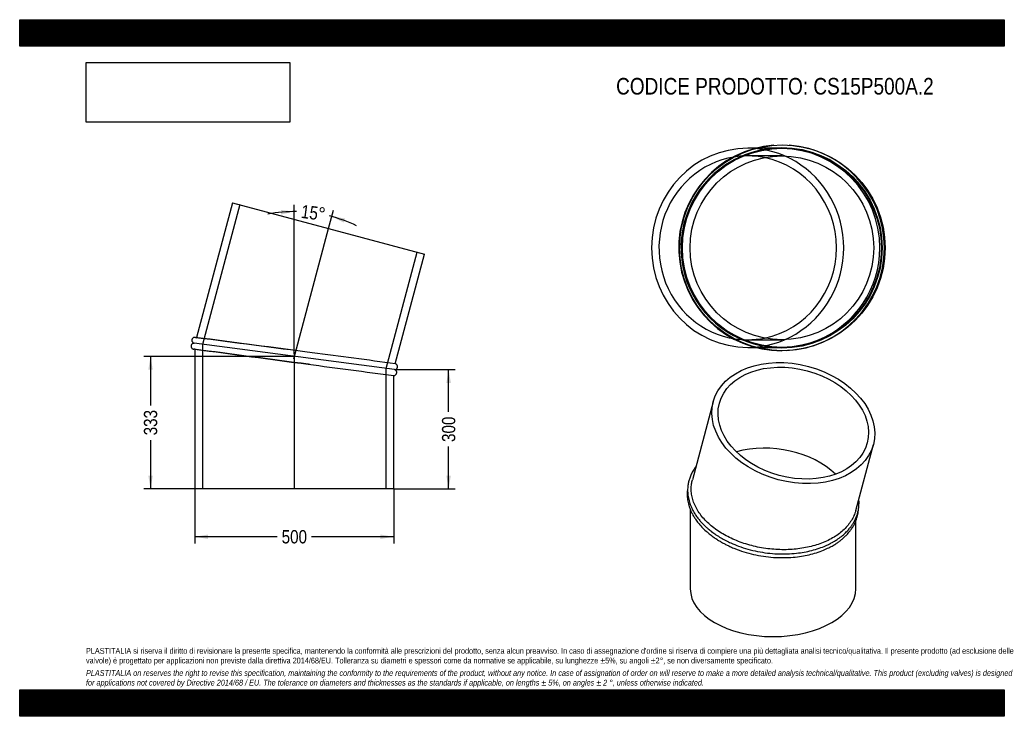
# Model space of a CAD drawing. Header units: millimetres. Extents: x 0 to 2475, y 0 to 1750.
import ezdxf
from ezdxf.enums import TextEntityAlignment as Align
from ezdxf.lldxf.tags import DXFTag

# ---------------------------------------------------------------- set-up
doc = ezdxf.new("R2010")
doc.units = ezdxf.units.MM
doc.header["$LTSCALE"] = 8.333333
doc.layers.add('Default', color=7, linetype='Continuous')
doc.layers.add('TUBO_X_GOMITO_15', color=7, linetype='Continuous')
doc.styles.add('SEACAD_Arial_Narrow', font='ARIALN.TTF')
tags = doc.linetypes.add('CENTER2', pattern=[28.575, 19.05, -3.175, 3.175, -3.175]).pattern_tags.tags
tags[10:11] = [DXFTag(74, 4), DXFTag(75, 0), DXFTag(340, '0'), DXFTag(46, 0.0), DXFTag(50, 0.0), DXFTag(44, 0.0), DXFTag(45, 0.0)]
tags[8:9] = [DXFTag(74, 4), DXFTag(75, 0), DXFTag(340, '0'), DXFTag(46, 0.0), DXFTag(50, 0.0), DXFTag(44, 0.0), DXFTag(45, 0.0)]
tags[6:7] = [DXFTag(74, 4), DXFTag(75, 0), DXFTag(340, '0'), DXFTag(46, 0.0), DXFTag(50, 0.0), DXFTag(44, 0.0), DXFTag(45, 0.0)]
tags[4:5] = [DXFTag(74, 4), DXFTag(75, 0), DXFTag(340, '0'), DXFTag(46, 0.0), DXFTag(50, 0.0), DXFTag(44, 0.0), DXFTag(45, 0.0)]
tags = doc.linetypes.add('HIDDEN2', pattern=[4.7625, 3.175, -1.5875]).pattern_tags.tags
tags[6:7] = [DXFTag(74, 4), DXFTag(75, 0), DXFTag(340, '0'), DXFTag(46, 0.0), DXFTag(50, 0.0), DXFTag(44, 0.0), DXFTag(45, 0.0)]
tags[4:5] = [DXFTag(74, 4), DXFTag(75, 0), DXFTag(340, '0'), DXFTag(46, 0.0), DXFTag(50, 0.0), DXFTag(44, 0.0), DXFTag(45, 0.0)]
doc.dimstyles.new('Plastitalia', dxfattribs={"dimtxt": 33.333333, "dimasz": 33.333333, "dimexe": 16.666667, "dimexo": 0, "dimgap": 8.333333, "dimtad": 0, "dimdec": 0, "dimtxsty": 'SEACAD_Arial_Narrow', "dimblk1": '_SE_FILLED', "dimblk2": '_SE_FILLED', "dimsah": 1, "dimcen": 16.666667, "dimadec": 0, "dimazin": 0, "dimtfac": 0.8, "dimtdec": 1, "dimtmove": 0, "dimatfit": 3, "dimfxl": 1, "dimtolj": 1, "dimarcsym": 0})
picture_1 = doc.add_image_def('image1.jpg', size_in_pixel=(4302, 1260))

# ---------------------------------------------------------------- blocks, each defined once
blk = doc.blocks.new('SEANNOT_GROUP')
at = {"layer": 'Default', "color": 7, "linetype": 'CENTER2'}
blk.add_line((690.3, 910.2), (690.3, 571.1), dxfattribs=at)
blk = doc.blocks.new('SEANNOT_GROUP1')
at = {"layer": 'Default', "color": 7, "linetype": 'CENTER2'}
blk.add_line((688.7, 898), (776.4, 1225.5), dxfattribs=at)
blk = doc.blocks.new('SE')
at = {"layer": 'TUBO_X_GOMITO_15', "color": 7, "linetype": 'Continuous'}
for p, q in [((535, 1290.3), (444.2, 951.5)), ((535, 1290.3), (1017.9, 1160.9)), ((944.2, 885.6), (1017.9, 1160.9)), ((942.2, 870.9), (438.3, 937.2)), ((942.2, 870.9), (438.3, 937.2)), ((440.3, 921.9), (440.3, 571.1)), ((940.3, 571.1), (940.3, 856.1)), ((940.3, 571.1), (440.3, 571.1))]:
    blk.add_line(p, q, dxfattribs=at)
at = {"layer": 'TUBO_X_GOMITO_15', "color": 7, "linetype": 'HIDDEN2'}
for p, q in [((553.4, 1285.4), (459.4, 934.4)), ((921.2, 873.6), (999.5, 1165.9)), ((444.2, 951.5), (444, 951)), ((440.3, 922.4), (440.3, 921.9)), ((459.4, 934.4), (459.4, 571.1)), ((921.2, 571.1), (921.2, 873.6))]:
    blk.add_line(p, q, dxfattribs=at)
at = {"layer": 'TUBO_X_GOMITO_15', "color": 7, "linetype": 'Continuous'}
for centre, radius, start, end in [((-10170.5, -80814.5), 82452.1, 82.399202, 82.605108), ((-7760.9, -62444.2), 63894.6, 82.367828, 82.627747), ((-15501.7, -123063.1), 125035, 82.442, 82.538482), ((17135.1, 124837.9), 125035, 262.458567, 262.558)]:
    blk.add_arc(centre, radius, start, end, dxfattribs=at)
at = {"layer": 'TUBO_X_GOMITO_15', "color": 7, "linetype": 'HIDDEN2'}
for centre, radius, start, end in [((-15501.7, -123063.1), 125035, 82.538482, 82.673127), ((17135.1, 124837.9), 125035, 262.326873, 262.458567), ((-11488, -90764), 92458.6, 82.406598, 82.409122)]:
    blk.add_arc(centre, radius, start, end, dxfattribs=at)
at = {"layer": 'TUBO_X_GOMITO_15', "color": 7, "linetype": 'Continuous'}
for points, knots in [([(441.7, 951.8), (441.1, 951.9), (440.2, 952), (438.6, 951.8), (437.1, 951.3), (435.5, 950.4), (434.2, 949.1), (433.2, 947.2), (432.8, 945.5), (432.8, 943.6), (433.1, 941.9), (434, 940.3), (435.2, 938.9), (436.7, 937.8), (437.7, 937.4), (438.3, 937.2)], [0, 0, 0, 0, 0.066583, 0.135204, 0.20371, 0.268486, 0.373403, 0.441037, 0.539844, 0.606445, 0.682048, 0.763299, 0.845992, 0.925968, 1, 1, 1, 1]), ([(438.3, 937.2), (437.8, 937.2), (436.8, 937.1), (435.2, 936.6), (433.8, 935.8), (432.5, 934.5), (431.4, 932.9), (430.8, 930.9), (430.8, 929.1), (431.2, 927.3), (431.9, 925.7), (433, 924.3), (434.5, 923.2), (436.1, 922.5), (437.2, 922.3), (437.8, 922.2)], [0, 0, 0, 0, 0.067614, 0.138208, 0.20859, 0.275138, 0.383613, 0.452873, 0.549682, 0.615301, 0.689644, 0.769217, 0.849817, 0.927427, 1, 1, 1, 1]), ([(940.2, 856.1), (940.3, 856.1), (940.8, 856.1), (942, 856.3), (943.4, 856.8), (945, 857.7), (946.3, 859), (947.3, 860.9), (947.8, 862.6), (947.8, 864.5), (947.4, 866.1), (946.6, 867.8), (945.4, 869.2), (943.8, 870.3), (942.8, 870.7), (942.2, 870.9)], [0, 0, 0, 0, 0.006976, 0.07998, 0.152861, 0.221773, 0.333389, 0.405342, 0.510459, 0.581313, 0.661744, 0.748184, 0.836158, 0.92124, 1, 1, 1, 1]), ([(942.2, 870.9), (942.8, 870.9), (943.8, 871), (945.3, 871.5), (946.7, 872.3), (948.1, 873.6), (949.1, 875.2), (949.7, 877.2), (949.8, 879), (949.4, 880.8), (948.7, 882.3), (947.5, 883.8), (946.1, 884.9), (944.9, 885.5), (944.2, 885.6), (944.1, 885.6)], [0, 0, 0, 0, 0.071931, 0.147033, 0.221908, 0.292706, 0.408107, 0.48179, 0.58478, 0.654588, 0.733679, 0.818332, 0.904079, 0.986645, 1, 1, 1, 1])]:
    blk.add_open_spline(points, degree=3, knots=knots, dxfattribs=at)
at = {"layer": 'TUBO_X_GOMITO_15', "color": 7, "linetype": 'HIDDEN2'}
for points in [[(441.7, 951.8), (442.5, 951.7), (443.3, 951.4), (444.2, 950.9)], [(440.4, 922.5), (439.5, 922.3), (438.6, 922.2), (437.8, 922.2)]]:
    blk.add_open_spline(points, degree=3, dxfattribs=at)
blk = doc.blocks.new('DMBLK5')
at = {"layer": 'Default', "linetype": 'Continuous'}
for points in [[(473.6, 445.5), (473.6, 456.6), (440.3, 451)], [(906.9, 445.5), (940.3, 451), (906.9, 456.6)]]:
    blk.add_hatch(color=7, dxfattribs=at).paths.add_polyline_path(points)
at = {"layer": 'Default', "color": 7, "linetype": 'Continuous'}
for p, q in [((440.3, 571.1), (440.3, 434.3)), ((940.3, 571.1), (940.3, 434.3)), ((646.8, 451), (440.3, 451)), ((940.3, 451), (733.8, 451))]:
    blk.add_line(p, q, dxfattribs=at)
at = {"layer": 'Default', "color": 7, "linetype": 'Continuous', "style": 'SEACAD_Arial_Narrow'}
blk.add_text('500', height=33.33, dxfattribs=at).set_placement((658.5, 467.7), align=Align.TOP_LEFT)
blk = doc.blocks.new('_SE_FILLED')
at = {"color": 0}
blk.add_line((0, 0), (-1, 0), dxfattribs=at)
blk.add_solid([(0, 0), (-1, -0.1665), (-1, 0.1665), (0, 0)], dxfattribs=at)
blk = doc.blocks.new('DMBLK6')
at = {"layer": 'Default', "linetype": 'Continuous'}
for points in [[(1083.8, 837.5), (1078.2, 870.9), (1072.6, 837.5)], [(1083.8, 604.5), (1072.6, 604.5), (1078.2, 571.1)]]:
    blk.add_hatch(color=7, dxfattribs=at).paths.add_polyline_path(points)
at = {"layer": 'Default', "color": 7, "linetype": 'Continuous'}
for p, q in [((942.2, 870.9), (1094.9, 870.9)), ((1078.2, 764.5), (1078.2, 870.9)), ((1078.2, 571.1), (1078.2, 677.5)), ((940.3, 571.1), (1094.9, 571.1))]:
    blk.add_line(p, q, dxfattribs=at)
at = {"layer": 'Default', "color": 7, "linetype": 'Continuous', "style": 'SEACAD_Arial_Narrow'}
blk.add_text('300', height=33.33, rotation=90, dxfattribs=at).set_placement((1061.5, 689.2), align=Align.TOP_LEFT)
blk = doc.blocks.new('SE1')
at = {"layer": 'TUBO_X_GOMITO_15', "color": 7, "linetype": 'Continuous'}
for p, q in [((1743.4, 790.4), (1690.8, 594)), ((2101.5, 516.9), (2145.9, 682.6)), ((1685.5, 519.9), (1685.5, 320.5)), ((2102.2, 320.5), (2102.2, 492))]:
    blk.add_line(p, q, dxfattribs=at)
for major_axis in [(-201.2, 53.9), (-185.9, 49.8)]:
    blk.add_ellipse((1944.6, 736.5), major_axis=major_axis, ratio=0.707107, dxfattribs=at)
for centre, major_axis, ratio, start_param, end_param in [((1893.9, 547), (191.7, -25.2), 0.646887, 0.704599, 2.155451), ((1893.9, 547), (191.7, -25.2), 0.646887, 0.704599, 2.155451), ((1893.9, 320.5), (208.3, 0), 0.57735, 3.141593, 6.283185)]:
    blk.add_ellipse(centre, major_axis=major_axis, ratio=ratio, start_param=start_param, end_param=end_param, dxfattribs=at)
for points, knots in [([(1699.7, 627.3), (1699.1, 626.6), (1696.4, 622.9), (1691.8, 615.7), (1686.9, 606), (1683.3, 596.3), (1680.9, 587.1), (1679.5, 578.5), (1679, 571), (1679, 565.2), (1679.3, 560.2), (1679.8, 555), (1680.8, 548.8), (1682.4, 541.8), (1684.4, 535.1), (1686.6, 529.3), (1688.9, 524), (1691.7, 518), (1695.9, 510.6), (1701.2, 502.4), (1707.4, 494.3), (1713.6, 487.2), (1719.4, 481.1), (1725.1, 475.7), (1731.6, 470), (1739.9, 463.3), (1750.3, 455.9), (1762.2, 448.4), (1774.8, 441.5), (1789.6, 434.4), (1808, 426.9), (1830.4, 419.7), (1854.7, 413.9), (1879.5, 409.9), (1904.5, 407.9), (1929, 407.7), (1951.5, 409.4), (1972.1, 412.3), (1991.2, 416.5), (2009.3, 421.9), (2023, 427.2), (2032.2, 431.4), (2037.6, 434.1), (2042.8, 436.9), (2049.3, 440.6), (2058.1, 446.3), (2068.2, 453.9), (2077.4, 462.3), (2084.7, 470.3), (2090.2, 477.4), (2094.8, 484.2), (2098.8, 491.1), (2102.3, 498.5), (2105.1, 506.1), (2107.4, 514), (2109, 522.3), (2109.8, 531), (2109.9, 538.9), (2109.5, 543.8), (2109.3, 545.9)], [0.0869509, 0.0869509, 0.0869509, 0.0869509, 0.0895872, 0.1011291, 0.1138296, 0.1245369, 0.1346531, 0.1450295, 0.1532915, 0.1593252, 0.1642864, 0.1694202, 0.1764218, 0.184647, 0.1923171, 0.1986026, 0.2038465, 0.2102781, 0.2188357, 0.2291056, 0.2390975, 0.2478358, 0.2553906, 0.262042, 0.2689595, 0.2782638, 0.2895486, 0.3013, 0.3129521, 0.3240656, 0.3403306, 0.3589031, 0.3774686, 0.3960301, 0.4145907, 0.4331533, 0.4508463, 0.4659047, 0.481235, 0.4971919, 0.5118529, 0.5183361, 0.5233048, 0.5277389, 0.5338897, 0.5434165, 0.556522, 0.5695144, 0.5798706, 0.5888819, 0.5970833, 0.6054841, 0.6143688, 0.6230915, 0.6318198, 0.6412753, 0.6510699, 0.6604902, 0.6673014, 0.6673014, 0.6673014, 0.6673014]), ([(1679.2, 574), (1678.8, 571.8), (1678.1, 566.6), (1677.8, 558.8), (1678.1, 550.9), (1678.9, 543.9), (1680.2, 536.9), (1682, 529.9), (1684.1, 523.4), (1686, 518.5), (1687.5, 515.1), (1689, 511.9), (1691.1, 507.8), (1694.4, 501.9), (1699.1, 494.5), (1706.1, 484.9), (1711.3, 479.2), (1714.8, 475.4)], [0.8883213, 0.8883213, 0.8883213, 0.8883213, 0.8957653, 0.9056063, 0.913912, 0.9215208, 0.9287319, 0.9367958, 0.9446894, 0.950228, 0.9529462, 0.9563164, 0.9608734, 0.9671689, 0.976285, 0.9872296, 1, 1, 1, 1]), ([(1748.8, 470.5), (1744, 474), (1739.4, 477.7), (1730.8, 485.2), (1726.8, 489), (1719.2, 496.9), (1715.7, 501), (1709.3, 509.3), (1706.4, 513.6), (1701.1, 522.2), (1698.8, 526.5), (1694.8, 535.3), (1693.2, 539.8), (1690.5, 548.7), (1689.5, 553.2), (1688.1, 562.1), (1687.8, 566.6), (1687.7, 575.4), (1688.1, 579.7), (1689.2, 587.4), (1689.9, 590.7), (1690.8, 594)], [0, 0, 0, 0, 0.015625, 0.015625, 0.03125, 0.03125, 0.046875, 0.046875, 0.0625, 0.0625, 0.078125, 0.078125, 0.09375, 0.09375, 0.109375, 0.109375, 0.125, 0.125, 0.140625, 0.140625, 0.1524986, 0.1524986, 0.1524986, 0.1524986]), ([(1714.8, 475.4), (1718.5, 471.6), (1724.4, 465.7), (1735.2, 456.7), (1744.8, 449.6), (1753.9, 443.5), (1762.3, 438.4), (1770.3, 434), (1778.5, 429.8), (1787.5, 425.6), (1801.3, 419.7), (1820.4, 412.9), (1844.5, 406.4), (1869.3, 401.8), (1894.5, 399), (1919.6, 398.2), (1943.3, 399.3), (1964.8, 401.9), (1984.4, 405.7), (2003.1, 410.9), (2019.7, 416.9), (2033.5, 423.1), (2044.4, 429), (2053.2, 434.4), (2060.7, 439.8), (2067.8, 445.3), (2074.5, 451.3), (2080.1, 457.1), (2084.4, 462), (2087.3, 465.7), (2090, 469.3), (2092.7, 473.3), (2095.8, 478.5), (2099.3, 485), (2102.5, 492.5), (2105, 499.9), (2106.7, 506.8), (2107.9, 513.4), (2108.3, 517.8), (2108.5, 520.1)], [0, 0, 0, 0, 0.0131152, 0.0248556, 0.0352229, 0.0442191, 0.0518516, 0.0592908, 0.0664441, 0.0736971, 0.0827274, 0.1013993, 0.1200936, 0.1387834, 0.1574711, 0.1761601, 0.1948531, 0.2108975, 0.2261252, 0.2418177, 0.2577208, 0.2703076, 0.2809054, 0.2903807, 0.2985707, 0.3066046, 0.3157608, 0.3247596, 0.3306537, 0.3353687, 0.3393814, 0.3443841, 0.3503898, 0.3584796, 0.3679673, 0.3767002, 0.3839732, 0.3912883, 0.3987745, 0.3987745, 0.3987745, 0.3987745]), ([(2101.5, 517), (2101.2, 515.8), (2100.9, 514.7), (2099.2, 509.4), (2097.6, 505.2), (2093.7, 497), (2091.4, 493), (2086.1, 485.1), (2083.2, 481.3), (2076.8, 473.8), (2073.2, 470.2), (2065.6, 463.4), (2061.5, 460.1), (2052.8, 453.8), (2048.2, 450.8), (2038.5, 445.2), (2033.4, 442.6), (2022.7, 437.7), (2017.2, 435.5), (2005.8, 431.4), (1999.9, 429.5), (1987.8, 426.3), (1981.7, 424.9), (1969.1, 422.5), (1962.8, 421.5), (1949.8, 419.9), (1943.1, 419.3), (1929.7, 418.6), (1922.9, 418.5), (1909.3, 418.7), (1902.4, 419), (1888.8, 420), (1882, 420.8), (1868.4, 422.7), (1861.6, 423.9), (1848.2, 426.7), (1841.6, 428.3), (1828.6, 431.9), (1822.1, 433.9), (1809.6, 438.3), (1803.4, 440.7), (1791.5, 445.8), (1785.7, 448.5), (1768.9, 457.1), (1758.5, 463.5), (1748.8, 470.5)], [0.6522087, 0.6522087, 0.6522087, 0.6522087, 0.65625, 0.65625, 0.671875, 0.671875, 0.6875, 0.6875, 0.703125, 0.703125, 0.71875, 0.71875, 0.734375, 0.734375, 0.75, 0.75, 0.765625, 0.765625, 0.78125, 0.78125, 0.796875, 0.796875, 0.8125, 0.8125, 0.828125, 0.828125, 0.84375, 0.84375, 0.859375, 0.859375, 0.875, 0.875, 0.890625, 0.890625, 0.90625, 0.90625, 0.921875, 0.921875, 0.9375, 0.9375, 0.953125, 0.953125, 0.96875, 0.96875, 1, 1, 1, 1])]:
    blk.add_open_spline(points, degree=3, knots=knots, dxfattribs=at)
blk = doc.blocks.new('DMBLK7')
at = {"layer": 'Default', "linetype": 'Continuous'}
for points in [[(657.2, 1260.9), (690.3, 1268), (656.7, 1272)], [(817.9, 1250.8), (784.5, 1255.6), (814.6, 1240.2)]]:
    blk.add_hatch(color=7, dxfattribs=at).paths.add_polyline_path(points)
at = {"layer": 'Default', "color": 7, "linetype": 'Continuous'}
for p, q in [((690.3, 910.2), (690.3, 1284.7)), ((776.4, 1225.5), (788.8, 1271.7))]:
    blk.add_line(p, q, dxfattribs=at)
for start, end in [(89.1219, 100.4952), (64.5048, 75.8781)]:
    blk.add_arc((690.3, 904), 363.9, start, end, dxfattribs=at)
at = {"layer": 'Default', "color": 7, "linetype": 'Continuous', "style": 'SEACAD_Arial_Narrow'}
blk.add_text('15°', height=33.33, rotation=352.5, dxfattribs=at).set_placement((709.9, 1285.4), align=Align.TOP_LEFT)
blk = doc.blocks.new('SE2')
at = {"layer": 'TUBO_X_GOMITO_15', "color": 7, "linetype": 'Continuous'}
for p, q in [((1849.8, 1426.9), (1829.9, 1426.9)), ((1829.9, 926.9), (1849.9, 926.9))]:
    blk.add_line(p, q, dxfattribs=at)
at = {"layer": 'TUBO_X_GOMITO_15', "color": 7, "linetype": 'HIDDEN2'}
for p, q in [((1912.1, 1426.9), (1849.8, 1426.9)), ((1916, 1407.8), (1829.9, 1407.8)), ((1829.9, 946), (1916, 946)), ((1849.9, 926.9), (1912.1, 926.9))]:
    blk.add_line(p, q, dxfattribs=at)
at = {"layer": 'TUBO_X_GOMITO_15', "color": 7, "linetype": 'Continuous'}
for centre, radius in [((1917, 1176.9), 258.5), ((1916, 1176.9), 250), ((1916, 1176.9), 230.9)]:
    blk.add_circle(centre, radius, dxfattribs=at)
at = {"layer": 'TUBO_X_GOMITO_15', "color": 7, "linetype": 'HIDDEN2'}
blk.add_circle((1916, 1176.9), 251.9, dxfattribs=at)
blk.add_circle((1916, 1176.9), 251.9, dxfattribs=at)
at = {"layer": 'TUBO_X_GOMITO_15', "color": 7, "linetype": 'Continuous'}
blk.add_arc((1915, 1176.9), 258.5, 94.2865, 270.2156, dxfattribs=at)
at = {"layer": 'TUBO_X_GOMITO_15', "color": 7, "linetype": 'HIDDEN2'}
for centre, radius, start, end in [((1912.2, 1176.9), 250, 89.6647, 0), ((1912.2, 1176.9), 250, 0, 88.182), ((1915, 1176.9), 258.5, 0, 85.7385), ((1915, 1176.9), 258.5, 272.595, 0)]:
    blk.add_arc(centre, radius, start, end, dxfattribs=at)
at = {"layer": 'TUBO_X_GOMITO_15', "color": 7, "linetype": 'Continuous'}
for major_axis, start_param, end_param in [((0, -250), 3.141593, 6.283185), ((0, -230.9), 0.190976, 2.950616)]:
    blk.add_ellipse((1829.9, 1176.9), major_axis=major_axis, ratio=0.965926, start_param=start_param, end_param=end_param, dxfattribs=at)
at = {"layer": 'TUBO_X_GOMITO_15', "color": 7, "linetype": 'HIDDEN2'}
for major_axis, start_param, end_param in [((0, -230.9), 2.950616, 6.283185), ((0, -250), 0, 3.141593), ((0, -230.9), 0, 0.190976)]:
    blk.add_ellipse((1829.9, 1176.9), major_axis=major_axis, ratio=0.965926, start_param=start_param, end_param=end_param, dxfattribs=at)
blk = doc.blocks.new('DMBLK8')
at = {"layer": 'Default', "linetype": 'Continuous'}
for points in [[(323.4, 870.7), (334.5, 870.7), (328.9, 904)], [(323.4, 604.5), (328.9, 571.1), (334.5, 604.5)]]:
    blk.add_hatch(color=7, dxfattribs=at).paths.add_polyline_path(points)
at = {"layer": 'Default', "color": 7, "linetype": 'Continuous'}
for p, q in [((690.3, 904), (312.2, 904)), ((328.9, 904), (328.9, 781.1)), ((328.9, 694.1), (328.9, 571.1)), ((690.3, 571.1), (312.2, 571.1))]:
    blk.add_line(p, q, dxfattribs=at)
at = {"layer": 'Default', "color": 7, "linetype": 'Continuous', "style": 'SEACAD_Arial_Narrow'}
blk.add_text('333', height=33.33, rotation=90, dxfattribs=at).set_placement((312.2, 705.8), align=Align.TOP_LEFT)

msp = doc.modelspace()

# ---------------------------------------------------------------- hatches: boundary and pattern name
at = {"layer": 'Default', "linetype": 'Continuous'}
h = msp.add_hatch(dxfattribs=at)
h.set_pattern_fill('LINE', scale=0.629921, angle=45, style=0)
h.paths.add_polyline_path([(2475, 1683.3), (2475, 1750), (0, 1750), (0, 1683.3)])
for points in [[(2475, 1683.3), (2475, 1750), (0, 1750), (0, 1683.3)], [(2475, 0), (2475, 66.7), (0, 66.7), (0, 0)]]:
    msp.add_hatch(color=7, dxfattribs=at).paths.add_polyline_path(points)
h = msp.add_hatch(dxfattribs=at)
h.set_pattern_fill('LINE', scale=0.629921, angle=45, style=0)
h.paths.add_polyline_path([(2475, 0), (2475, 66.7), (0, 66.7), (0, 0)])

# ---------------------------------------------------------------- linework, layer by layer
at = {"layer": 'Default', "color": 7, "linetype": 'Continuous'}
for p, q in [((0, 1750), (2475, 1750)), ((0, 1683.3), (0, 1750)), ((2475, 1750), (2475, 1683.3)), ((2475, 1683.3), (0, 1683.3)), ((0, 66.7), (2475, 66.7)), ((0, 0), (0, 66.7)), ((2475, 66.7), (2475, 0)), ((2475, 0), (0, 0))]:
    msp.add_line(p, q, dxfattribs=at)

# ---------------------------------------------------------------- block references
at = {"layer": 'Default'}
for name in ['SE2', 'SE', 'SEANNOT_GROUP1', 'SEANNOT_GROUP', 'SE1']:
    msp.add_blockref(name, (0, 0), dxfattribs=at)

# ---------------------------------------------------------------- texts
at = {"layer": 'Default', "attachment_point": 1}
for s, insert, char_height, width in [('{\\fArial Narrow|b0||i0||c0|p34;\\C7;\\H41.66666667;\\W1.;CODICE PRODOTTO: CS15P500A.2}', (1499.2, 1603.7), 41.667, 800.54), ("{\\fArial Narrow|b0||i0||c0|p34;\\C7;\\H14.58333333;\\W1.;PLASTITALIA si riserva il diritto di revisionare la presente specifica, mantenendo la conformità alle prescrizioni del prodotto, senza alcun preavviso. In caso di assegnazione d'ordine si riserva di compiere una più dettagliata analisi tecnico/qualitativa. Il presente prodotto (ad esclusione delle \\P}{\\fArial Narrow|b0||i0||c0|p34;\\C7;\\H14.58333333;\\W1.;valvole) è progettato per applicazioni non previste dalla direttiva 2014/68/EU. Tolleranza su diametri e spessori come da normative se applicabile, su lunghezze ±5%, su angoli ±2°, se non diversamente specificato.\\P}{\\fArial Narrow|b0||i0||c0|p34;\\C7;\\H4.166666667;\\W1.;   \\P}{\\fArial Narrow|b0||i1||c0|p34;\\C7;\\H14.58333333;\\W1.;PLASTITALIA on reserves the right to revise this specification, maintaining the conformity to the requirements of the product, without any notice. In case of assignation of order on will reserve to make a more detailed analysis technical/qualitative. This product (excluding valves) is designed \\P}{\\fArial Narrow|b0||i1||c0|p34;\\C7;\\H14.58333333;\\W1.;for applications not covered by Directive 2014/68 / EU. The tolerance on diameters and thicknesses as the standards if applicable, on lengths ± 5%, on angles ± 2 °, unless otherwise indicated.\\P}", (166.7, 171.7), 14.5833, 2141.667)]:
    msp.add_mtext(s, dxfattribs=dict(at, insert=insert, char_height=char_height, width=width))

# ---------------------------------------------------------------- dimensions: what is measured, and where the dimension line sits
at = {"layer": 'Default', "color": 7, "linetype": 'Continuous'}
dim = msp.add_angular_dim_2l(base=(737.7805, 1264.8771), line1=((690.2756, 904.0423), (690.2756, 910.1857)), line2=((690.2756, 904.0423), (776.4195, 1225.5357)), text='\\A1;<>', dimstyle='Plastitalia', override={"dimadec": 2}, dxfattribs=at)
dim.commit()
dim.dimension.update_dxf_attribs({"geometry": 'DMBLK7', "text_midpoint": (737.7805, 1264.8771), "dimtype": 162})
for base, p1, p2, angle, picture, middle, dimtype in [((328.9, 904), (690.3, 904), (690.3, 571.1), 270, 'DMBLK8', (328.9, 737.6), 161), ((1078.2, 870.9), (940.3, 571.1), (942.2, 870.9), 90, 'DMBLK6', (1078.2, 721), 160)]:
    dim = msp.add_linear_dim(base=base, p1=p1, p2=p2, angle=angle, text='\\A1;<>', dimstyle='Plastitalia', dxfattribs=at)
    dim.commit()
    dim.dimension.update_dxf_attribs({"geometry": picture, "text_midpoint": middle, "dimtype": dimtype})
dim = msp.add_linear_dim(base=(440.3, 451), p1=(940.3, 571.1), p2=(440.3, 571.1), text='\\A1;<>', dimstyle='Plastitalia', dxfattribs=at)
dim.commit()
dim.dimension.update_dxf_attribs({"geometry": 'DMBLK5', "text_midpoint": (690.3, 451), "dimtype": 160})

# ---------------------------------------------------------------- pictures from other files: only their frames are drawn
image = msp.add_image(picture_1, insert=(166.7, 1492.5), size_in_units=(512.1, 150))
image.dxf.flags = 7

doc.saveas('drawing.dxf')
